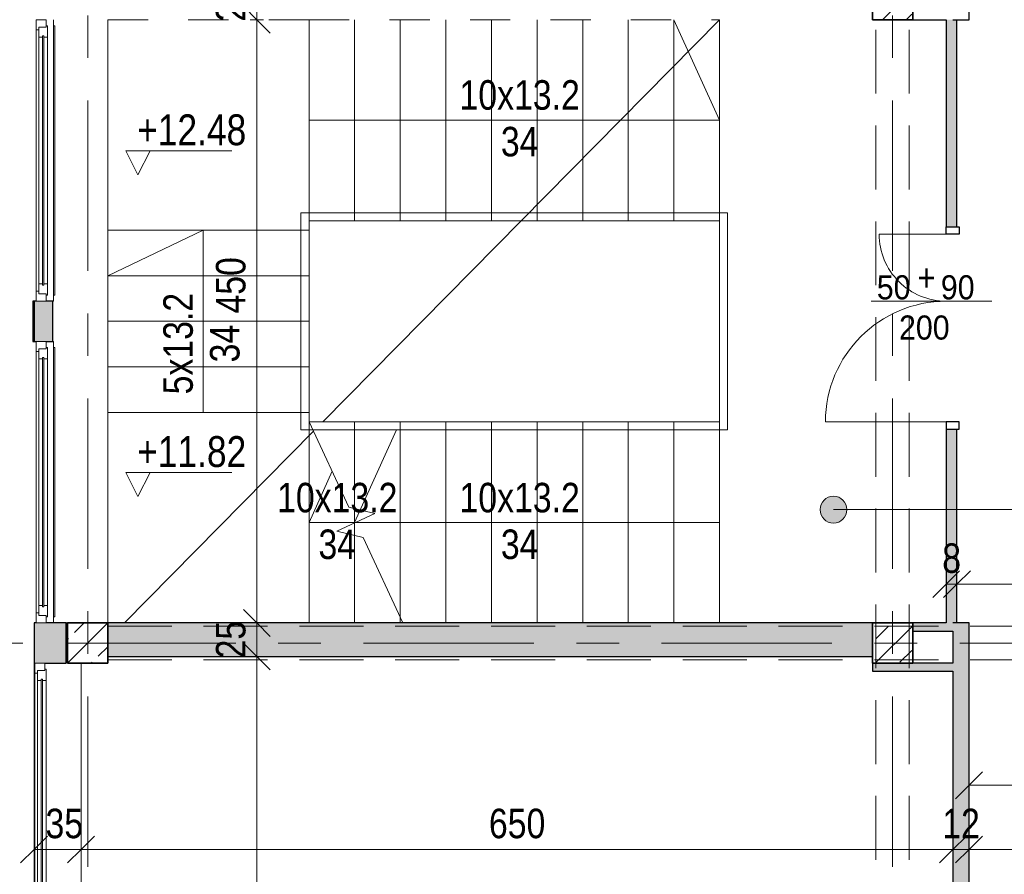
# Model space of a CAD drawing. Header units: centimetres. Extents: x -1743 to 21705, y -8842 to 3590.
# Tile 18 of 44: x -1263 to -529, y 1196 to 1833. Entities that reach past the tile are written whole.
import ezdxf

# ---------------------------------------------------------------- set-up
doc = ezdxf.new("R2010")
doc.units = ezdxf.units.CM
for name, pattern in [('Dash', [60, 30, -30]), ('Oś', [222.25, 127, -31.75, 31.75, -31.75]), ('Ukryte', [71.438, 47.625, -23.813])]:
    doc.linetypes.add(name, pattern=pattern)
for name, color, linetype, lineweight in [('A-ANNO-DIMS', 211, 'Continuous', 13), ('A-ANNO-DIMS-100', 211, 'Continuous', 13), ('A-ANNO-NOTE', 131, 'Continuous', 9), ('A-AREA', 32, 'Continuous', 9), ('A-AREA-IDEN', 2, 'Continuous', 13), ('A-DETL-GENF', 92, 'Continuous', 9), ('A-DETL-HDLN', 90, 'Ukryte', 9), ('A-DETL-MEDM', 33, 'Continuous', 25), ('A-DETL-THIN', 151, 'Continuous', 9), ('A-DOOR', 31, 'Continuous', 13), ('A-FLOR', 192, 'Continuous', 13), ('A-GLAZ', 151, 'Continuous', 13), ('A-WALL', 113, 'Continuous', 13), ('G-ANNO-DIMS', 111, 'Continuous', 13), ('G-ANNO-TEXT', 231, 'Continuous', 13), ('S-COLS', 52, 'Continuous', 9), ('S-GRID', 1, 'Continuous', 13), ('S-STRS', 31, 'Continuous', 9), ('S-STRS-MBND', 31, 'Dash', 9)]:
    doc.layers.add(name, color=color, linetype=linetype, lineweight=lineweight)
doc.styles.add('Arial', font='arial.ttf', dxfattribs={"width": 0.9, "height": 18})
doc.styles.add('Arial Narrow', font='ARIALN.TTF', dxfattribs={"height": 20})
doc.styles.add('Arial Narrow_1', font='ARIALN.TTF', dxfattribs={"height": 22})
doc.styles.add('Arial Narrow_2', font='ARIALN.TTF', dxfattribs={"height": 22})
doc.styles.add('Arial Narrow_3', font='ARIALN.TTF', dxfattribs={"height": 23})
doc.dimstyles.new('Diagonal_1_100__0_1__1', dxfattribs={"dimscale": 30.48, "dimtxt": 22.515481, "dimasz": 0.656168, "dimexe": 0.164042, "dimexo": 0.0625, "dimgap": 0.065617, "dimtad": 1, "dimdec": 1, "dimrnd": 0.1, "dimdsep": 46, "dimtxsty": 'Arial Narrow_2', "dimblk1": 'OBLIQUE', "dimblk2": 'OBLIQUE', "dimsah": 1, "dimcen": 0.09, "dimazin": 0, "dimtfac": 1, "dimtdec": 4, "dimtix": 1, "dimtmove": 0, "dimatfit": 3, "dimfxl": 0.164042, "dimfxlon": 1, "dimtvp": 1, "dimtolj": 1, "dimtzin": 0, "dimarcsym": 2})
doc.dimstyles.new('Diagonal_1_100__0_1__2', dxfattribs={"dimscale": 30.48, "dimtxt": 22.515481, "dimasz": 0.656168, "dimexe": 0.164042, "dimexo": 0.0625, "dimgap": 0.065617, "dimtad": 1, "dimdec": 1, "dimrnd": 0.1, "dimdsep": 46, "dimtxsty": 'Arial Narrow_2', "dimblk1": 'OBLIQUE', "dimblk2": 'OBLIQUE', "dimsah": 1, "dimcen": 0.09, "dimazin": 0, "dimtfac": 1, "dimtdec": 4, "dimtix": 1, "dimtmove": 2, "dimatfit": 3, "dimfxl": 0.164042, "dimfxlon": 1, "dimtvp": 1, "dimtolj": 1, "dimtzin": 0, "dimarcsym": 2})

# ---------------------------------------------------------------- blocks, each defined once
blk = doc.blocks.new('Okno - automatyczna etykieta - 210x100-2208560-6_piętro IV __13_80 m_ - stan istniejący')
at = {"layer": 'A-GLAZ'}
for p, q in [((105, 7.5), (-105, 7.5)), ((-100.5, 8.5), (100.5, 8.5)), ((-100.5, 8.5), (-100.5, 7.5)), ((100.5, 8.5), (100.5, 7.5)), ((105, 7.5), (105, 7))]:
    blk.add_line(p, q, dxfattribs=at)
blk = doc.blocks.new('Okno - automatyczna etykieta - 210x165 _nietypowy podział_-2208551-6_piętro IV __13_80 m_ - stan istniejący')
at = {"layer": 'A-GLAZ'}
for p, q in [((-97.5, 5.5), (-105, 5.5)), ((-105, 5.5), (-105, -2)), ((-105, 5.5), (105, 5.5)), ((-92, 3.5), (-99.5, 3.5)), ((-99.5, 3.5), (-99.5, -2)), ((-99.5, -2), (-99.5, 3.5)), ((-99.5, 3.5), (-97.5, 3.5)), ((-97.5, 3.5), (-97.5, 5.5)), ((97.5, 5.5), (-97.5, 5.5)), ((93, 0.75), (-93, 0.75)), ((-93, 0.75), (-93, -0.25)), ((-93, -0.25), (-93, 0.75)), ((-93, 0.75), (-92, 0.75)), ((-92, 0.75), (-92, 3.5)), ((92, 3.5), (-92, 3.5)), ((99.5, 3.5), (92, 3.5)), ((92, 3.5), (92, 0.75)), ((92, 0.75), (93, 0.75)), ((93, -0.25), (93, 0.75)), ((93, 0.75), (93, -0.25)), ((105, 5.5), (97.5, 5.5)), ((97.5, 5.5), (97.5, 3.5)), ((97.5, 3.5), (99.5, 3.5)), ((99.5, -2), (99.5, 3.5)), ((99.5, 3.5), (99.5, -2)), ((105, -2), (105, 5.5)), ((-105, -2), (-99.5, -2)), ((-99.5, -2), (-100.5, -2)), ((-100.5, -2), (-100.5, -3)), ((-100.5, -3), (-92, -3)), ((-93, -0.25), (93, -0.25)), ((-92, -0.25), (-93, -0.25)), ((-92, -3), (-92, -0.25)), ((92, -3), (-92, -3)), ((92, -0.25), (92, -3)), ((93, -0.25), (92, -0.25)), ((92, -3), (100.5, -3)), ((100.5, -2), (99.5, -2)), ((99.5, -2), (105, -2)), ((100.5, -3), (100.5, -2))]:
    blk.add_line(p, q, dxfattribs=at)
blk = doc.blocks.new('Okno - automatyczna etykieta - 210x100-2208566-6_piętro IV __13_80 m_ - stan istniejący')
at = {"layer": 'A-GLAZ'}
for p, q in [((105, -7), (105, -7.5)), ((-105, -7.5), (105, -7.5)), ((-100.5, -7.5), (-100.5, -8.5)), ((100.5, -8.5), (-100.5, -8.5)), ((100.5, -7.5), (100.5, -8.5))]:
    blk.add_line(p, q, dxfattribs=at)
blk = doc.blocks.new('Okno - automatyczna etykieta - 210x165 _nietypowy podział_-2208554-6_piętro IV __13_80 m_ - stan istniejący')
at = {"layer": 'A-GLAZ'}
for p, q in [((-105, 2), (-99.5, 2)), ((-105, -5.5), (-105, 2)), ((-100.5, 3), (-92, 3)), ((-100.5, 2), (-100.5, 3)), ((-99.5, 2), (-100.5, 2)), ((-99.5, -3.5), (-99.5, 2)), ((-99.5, 2), (-99.5, -3.5)), ((-93, -0.75), (-93, 0.25)), ((-93, 0.25), (93, 0.25)), ((-93, 0.25), (-93, -0.75)), ((-92, 0.25), (-93, 0.25)), ((-92, 3), (-92, 0.25)), ((92, 3), (-92, 3)), ((92, 3), (100.5, 3)), ((92, 0.25), (92, 3)), ((93, 0.25), (92, 0.25)), ((93, 0.25), (93, -0.75)), ((93, -0.75), (93, 0.25)), ((99.5, 2), (99.5, -3.5)), ((100.5, 2), (99.5, 2)), ((99.5, 2), (105, 2)), ((99.5, -3.5), (99.5, 2)), ((100.5, 3), (100.5, 2)), ((105, 2), (105, -5.5)), ((-97.5, -5.5), (-105, -5.5)), ((-105, -5.5), (105, -5.5)), ((-92, -3.5), (-99.5, -3.5)), ((-99.5, -3.5), (-97.5, -3.5)), ((-97.5, -3.5), (-97.5, -5.5)), ((97.5, -5.5), (-97.5, -5.5)), ((93, -0.75), (-93, -0.75)), ((-93, -0.75), (-92, -0.75)), ((-92, -0.75), (-92, -3.5)), ((92, -3.5), (-92, -3.5)), ((92, -0.75), (93, -0.75)), ((92, -3.5), (92, -0.75)), ((99.5, -3.5), (92, -3.5)), ((97.5, -3.5), (99.5, -3.5)), ((97.5, -5.5), (97.5, -3.5)), ((105, -5.5), (97.5, -5.5))]:
    blk.add_line(p, q, dxfattribs=at)
blk = doc.blocks.new('M_Concrete-Square-Column - 300 x 300mm-V3-6_piętro IV __13_80 m_ - stan istniejący')
at = {"layer": 'S-COLS'}
h = blk.add_hatch(dxfattribs=at)
h.set_pattern_fill('FP_4', color=256, style=0, pattern_type=2)
h.set_pattern_definition([(45, (612.623, -1848.326), (-17.67767, 17.67767), []), (45, (630.3, -1848.326), (-17.67767, 17.67767), [12.5, -6.25])])
h.paths.add_polyline_path([(15, -15), (15, 15), (-15, 15), (-15, -15)], flags=0)
at = {"layer": 'S-COLS', "lineweight": 35}
for p, q in [((15, 15), (-15, 15)), ((-15, 15), (-15, -15)), ((15, -15), (15, 15)), ((-15, -15), (15, -15))]:
    blk.add_line(p, q, dxfattribs=at)
blk = doc.blocks.new('M_Concrete-Square-Column - 300 x 300mm-V6-6_piętro IV __13_80 m_ - stan istniejący')
at = {"layer": 'S-COLS'}
h = blk.add_hatch(dxfattribs=at)
h.set_pattern_fill('FP_7', color=256, style=0, pattern_type=2)
h.set_pattern_definition([(45, (612.623, -1368.326), (-17.67767, 17.67767), []), (45, (630.3, -1368.326), (-17.67767, 17.67767), [12.5, -6.25])])
h.paths.add_polyline_path([(15, -15), (15, 15), (-15, 15), (-15, -15)], flags=0)
at = {"layer": 'S-COLS', "lineweight": 35}
for p, q in [((15, 15), (-15, 15)), ((-15, 15), (-15, -15)), ((15, -15), (15, 15)), ((-15, -15), (15, -15))]:
    blk.add_line(p, q, dxfattribs=at)
blk = doc.blocks.new('M_Concrete-Square-Column - 300 x 300mm-V17-6_piętro IV __13_80 m_ - stan istniejący')
at = {"layer": 'S-COLS'}
h = blk.add_hatch(dxfattribs=at)
h.set_pattern_fill('FP_21', color=256, style=0, pattern_type=2)
h.set_pattern_definition([(45, (1212.623, -1368.326), (-17.67767, 17.67767), []), (45, (1230.3, -1368.326), (-17.67767, 17.67767), [12.5, -6.25])])
h.paths.add_polyline_path([(15, -15), (15, 15), (-15, 15), (-15, -15)], flags=0)
at = {"layer": 'S-COLS', "lineweight": 35}
for p, q in [((15, 15), (-15, 15)), ((-15, 15), (-15, -15)), ((15, -15), (15, 15)), ((-15, -15), (15, -15))]:
    blk.add_line(p, q, dxfattribs=at)
blk = doc.blocks.new('Okno - automatyczna etykieta - 210x165 _nietypowy podział_-2208563-6_piętro IV __13_80 m_ - stan istniejący')
at = {"layer": 'A-GLAZ'}
for p, q in [((-97.5, 11.5), (-105, 11.5)), ((-105, 11.5), (-105, 4)), ((-105, 11.5), (105, 11.5)), ((-92, 9.5), (-99.5, 9.5)), ((-99.5, 9.5), (-99.5, 4)), ((-99.5, 4), (-99.5, 9.5)), ((-99.5, 9.5), (-97.5, 9.5)), ((-97.5, 9.5), (-97.5, 11.5)), ((97.5, 11.5), (-97.5, 11.5)), ((-92, 6.75), (-92, 9.5)), ((92, 9.5), (-92, 9.5)), ((99.5, 9.5), (92, 9.5)), ((92, 9.5), (92, 6.75)), ((105, 11.5), (97.5, 11.5)), ((97.5, 11.5), (97.5, 9.5)), ((97.5, 9.5), (99.5, 9.5)), ((99.5, 4), (99.5, 9.5)), ((99.5, 9.5), (99.5, 4)), ((105, 4), (105, 11.5)), ((-105, 4), (-99.5, 4)), ((-99.5, 4), (-100.5, 4)), ((-100.5, 4), (-100.5, 3)), ((-100.5, 3), (-92, 3)), ((93, 6.75), (-93, 6.75)), ((-93, 6.75), (-93, 5.75)), ((-93, 5.75), (-93, 6.75)), ((-93, 6.75), (-92, 6.75)), ((-93, 5.75), (93, 5.75)), ((-92, 5.75), (-93, 5.75)), ((-92, 3), (-92, 5.75)), ((92, 3), (-92, 3)), ((92, 6.75), (93, 6.75)), ((92, 5.75), (92, 3)), ((93, 5.75), (92, 5.75)), ((92, 3), (100.5, 3)), ((93, 5.75), (93, 6.75)), ((93, 6.75), (93, 5.75)), ((100.5, 4), (99.5, 4)), ((99.5, 4), (105, 4)), ((100.5, 3), (100.5, 4))]:
    blk.add_line(p, q, dxfattribs=at)
blk = doc.blocks.new('DRZWI 2S - automatyczna etykieta - Drzwi 90_50-2595143-6_piętro IV __13_80 m_ - stan istniejący')
at = {"layer": 'A-DETL-GENF'}
for p, q in [((-55.5, 5.55), (-50, 5.55)), ((-55.5, -4), (-55.5, 5.55)), ((-50, 5.55), (-50, -4)), ((90, 5.55), (95.5, 5.55)), ((90, -4), (90, 5.55)), ((95.5, 5.55), (95.5, -4)), ((-50, -4), (-55.5, -4)), ((95.5, -4), (90, -4))]:
    blk.add_line(p, q, dxfattribs=at)
at = {"layer": 'A-DETL-MEDM'}
for p, q in [((-55.5, -4), (-55.5, 5.55)), ((-55.5, 5.55), (-50, 5.55)), ((-50, 5.55), (-50, -4)), ((90, 5.55), (90, -4)), ((95.5, 5.55), (90, 5.55)), ((95.5, -4), (95.5, 5.55)), ((-50, -4), (-55.5, -4)), ((90, -4), (95.5, -4))]:
    blk.add_line(p, q, dxfattribs=at)
at = {"layer": 'A-DOOR', "lineweight": 9}
blk.add_line((0, -26.5), (0, 26.5), dxfattribs=at)
at = {"layer": 'A-DOOR'}
for p, q in [((-50, -4), (-50, -54)), ((90, -4), (90, -94))]:
    blk.add_line(p, q, dxfattribs=at)
for centre, radius, start, end in [((-50, -4), 50, 270, 0), ((90, -4), 90, 180, 270)]:
    blk.add_arc(centre, radius, start, end, dxfattribs=at)
blk = doc.blocks.new('DIMBLOCK6-6_piętro IV __13_80 m_ - stan istniejący')
at = {"layer": 'A-ANNO-DIMS-100'}
for p, q in [((-1086.6, 1358.33), (-1096.6, 1368.33)), ((-1091.6, 1358.33), (-1081.6, 1358.33)), ((-1086.6, 1358.33), (-1091.6, 1358.33)), ((-1086.6, 903.33), (-1086.6, 1358.33)), ((-1086.6, 1358.33), (-1076.6, 1348.33)), ((-1086.6, 903.33), (-1096.6, 913.33)), ((-1091.6, 903.33), (-1081.6, 903.33)), ((-1086.6, 903.33), (-1091.6, 903.33)), ((-1086.6, 903.33), (-1076.6, 893.33))]:
    blk.add_line(p, q, dxfattribs=at)
at = {"layer": 'A-ANNO-DIMS-100', "color": 0, "insert": (-1117.04, 1109.92), "char_height": 22, "width": 50.1774, "attachment_point": 1, "rotation": 90, "line_spacing_factor": 0.974696, "style": 'Arial Narrow_2'}
blk.add_mtext('455', dxfattribs=at)
blk = doc.blocks.new('_Oblique')
at = {"color": 0, "linetype": 'ByBlock', "lineweight": -2}
blk.add_line((-0.5, -0.5), (0.5, 0.5), dxfattribs=at)
blk = doc.blocks.new('DIMBLOCK7-6_piętro IV __13_80 m_ - stan istniejący')
at = {"layer": 'A-ANNO-DIMS-100'}
for p, q in [((-1086.6, 1383.33), (-1096.6, 1393.33)), ((-1091.6, 1383.33), (-1081.6, 1383.33)), ((-1086.6, 1383.33), (-1091.6, 1383.33)), ((-1086.6, 1358.33), (-1086.6, 1383.33)), ((-1086.6, 1383.33), (-1076.6, 1373.33)), ((-1086.6, 1358.33), (-1096.6, 1368.33)), ((-1091.6, 1358.33), (-1081.6, 1358.33)), ((-1086.6, 1358.33), (-1091.6, 1358.33)), ((-1086.6, 1358.33), (-1076.6, 1348.33))]:
    blk.add_line(p, q, dxfattribs=at)
at = {"layer": 'A-ANNO-DIMS-100', "color": 0, "insert": (-1117.04, 1356.89), "char_height": 22, "width": 33.4516, "attachment_point": 1, "rotation": 90, "line_spacing_factor": 0.974696, "style": 'Arial Narrow_2'}
blk.add_mtext('25', dxfattribs=at)
blk = doc.blocks.new('DIMBLOCK8-6_piętro IV __13_80 m_ - stan istniejący')
at = {"layer": 'A-ANNO-DIMS-100'}
for p, q in [((-1086.6, 1833.33), (-1096.6, 1843.33)), ((-1091.6, 1833.33), (-1081.6, 1833.33)), ((-1086.6, 1833.33), (-1091.6, 1833.33)), ((-1086.6, 1383.33), (-1086.6, 1833.33)), ((-1086.6, 1833.33), (-1076.6, 1823.33)), ((-1086.6, 1383.33), (-1096.6, 1393.33)), ((-1091.6, 1383.33), (-1081.6, 1383.33)), ((-1086.6, 1383.33), (-1091.6, 1383.33)), ((-1086.6, 1383.33), (-1076.6, 1373.33))]:
    blk.add_line(p, q, dxfattribs=at)
at = {"layer": 'A-ANNO-DIMS-100', "color": 0, "insert": (-1117.04, 1614.14), "char_height": 22, "width": 50.1774, "attachment_point": 1, "rotation": 90, "line_spacing_factor": 0.974696, "style": 'Arial Narrow_2'}
blk.add_mtext('450', dxfattribs=at)
blk = doc.blocks.new('DIMBLOCK9-6_piętro IV __13_80 m_ - stan istniejący')
at = {"layer": 'A-ANNO-DIMS-100'}
for p, q in [((-1086.6, 1858.33), (-1096.6, 1868.33)), ((-1091.6, 1858.33), (-1081.6, 1858.33)), ((-1086.6, 1858.33), (-1091.6, 1858.33)), ((-1086.6, 1833.33), (-1086.6, 1858.33)), ((-1086.6, 1858.33), (-1076.6, 1848.33)), ((-1086.6, 1833.33), (-1096.6, 1843.33)), ((-1091.6, 1833.33), (-1081.6, 1833.33)), ((-1086.6, 1833.33), (-1091.6, 1833.33)), ((-1086.6, 1833.33), (-1076.6, 1823.33))]:
    blk.add_line(p, q, dxfattribs=at)
at = {"layer": 'A-ANNO-DIMS-100', "color": 0, "insert": (-1117.04, 1831.89), "char_height": 22, "width": 33.4516, "attachment_point": 1, "rotation": 90, "line_spacing_factor": 0.974696, "style": 'Arial Narrow_2'}
blk.add_mtext('25', dxfattribs=at)
blk = doc.blocks.new('DIMBLOCK41-6_piętro IV __13_80 m_ - stan istniejący')
at = {"layer": 'A-ANNO-DIMS-100'}
for p, q in [((-555.62, 1214.34), (-545.62, 1224.34)), ((-555.62, 1209.34), (-555.62, 1219.34)), ((530.38, 1214.34), (540.38, 1224.34)), ((530.38, 1209.34), (530.38, 1219.34)), ((-555.62, 1214.34), (-565.62, 1204.34)), ((530.38, 1214.34), (-555.62, 1214.34)), ((-555.62, 1214.34), (-555.62, 1209.34)), ((530.38, 1214.34), (520.38, 1204.34)), ((530.38, 1214.34), (530.38, 1209.34))]:
    blk.add_line(p, q, dxfattribs=at)
at = {"layer": 'A-ANNO-DIMS-100', "color": 0, "insert": (-40.5, 1244.78), "char_height": 22, "width": 66.9031, "attachment_point": 1, "line_spacing_factor": 0.974696, "style": 'Arial Narrow_2'}
blk.add_mtext('1086', dxfattribs=at)
blk = doc.blocks.new('DIMBLOCK42-6_piętro IV __13_80 m_ - stan istniejący')
at = {"layer": 'A-ANNO-DIMS-100'}
for p, q in [((-567.62, 1214.34), (-557.62, 1224.34)), ((-567.62, 1209.34), (-567.62, 1219.34)), ((-555.62, 1214.34), (-545.62, 1224.34)), ((-555.62, 1209.34), (-555.62, 1219.34)), ((-567.62, 1214.34), (-577.62, 1204.34)), ((-555.62, 1214.34), (-567.62, 1214.34)), ((-567.62, 1214.34), (-567.62, 1209.34)), ((-555.62, 1214.34), (-565.62, 1204.34)), ((-555.62, 1214.34), (-555.62, 1209.34))]:
    blk.add_line(p, q, dxfattribs=at)
at = {"layer": 'A-ANNO-DIMS-100', "color": 0, "insert": (-575.56, 1244.78), "char_height": 22, "width": 33.4516, "attachment_point": 1, "line_spacing_factor": 0.974696, "style": 'Arial Narrow_2'}
blk.add_mtext('12', dxfattribs=at)
blk = doc.blocks.new('DIMBLOCK43-6_piętro IV __13_80 m_ - stan istniejący')
at = {"layer": 'A-ANNO-DIMS-100'}
for p, q in [((-1217.62, 1214.34), (-1207.62, 1224.34)), ((-1217.62, 1209.34), (-1217.62, 1219.34)), ((-567.62, 1214.34), (-557.62, 1224.34)), ((-567.62, 1209.34), (-567.62, 1219.34)), ((-1217.62, 1214.34), (-1227.62, 1204.34)), ((-567.62, 1214.34), (-1217.62, 1214.34)), ((-1217.62, 1214.34), (-1217.62, 1209.34)), ((-567.62, 1214.34), (-577.62, 1204.34)), ((-567.62, 1214.34), (-567.62, 1209.34))]:
    blk.add_line(p, q, dxfattribs=at)
at = {"layer": 'A-ANNO-DIMS-100', "color": 0, "insert": (-913.53, 1244.78), "char_height": 22, "width": 50.1774, "attachment_point": 1, "line_spacing_factor": 0.974696, "style": 'Arial Narrow_2'}
blk.add_mtext('650', dxfattribs=at)
blk = doc.blocks.new('DIMBLOCK44-6_piętro IV __13_80 m_ - stan istniejący')
at = {"layer": 'A-ANNO-DIMS-100'}
for p, q in [((-1252.62, 1214.34), (-1242.62, 1224.34)), ((-1252.62, 1209.34), (-1252.62, 1219.34)), ((-1217.62, 1214.34), (-1207.62, 1224.34)), ((-1217.62, 1209.34), (-1217.62, 1219.34)), ((-1252.62, 1214.34), (-1262.62, 1204.34)), ((-1217.62, 1214.34), (-1252.62, 1214.34)), ((-1252.62, 1214.34), (-1252.62, 1209.34)), ((-1217.62, 1214.34), (-1227.62, 1204.34)), ((-1217.62, 1214.34), (-1217.62, 1209.34))]:
    blk.add_line(p, q, dxfattribs=at)
at = {"layer": 'A-ANNO-DIMS-100', "color": 0, "insert": (-1244.09, 1244.78), "char_height": 22, "width": 33.4516, "attachment_point": 1, "line_spacing_factor": 0.974696, "style": 'Arial Narrow_2'}
blk.add_mtext('35', dxfattribs=at)
blk = doc.blocks.new('DIMBLOCK138-6_piętro IV __13_80 m_ - stan istniejący')
at = {"layer": 'A-ANNO-DIMS-100'}
for p, q in [((-572.62, 1412.25), (-562.62, 1422.25)), ((-572.62, 1417.25), (-572.62, 1407.25)), ((-572.62, 1412.25), (-572.62, 1417.25)), ((-564.62, 1412.25), (-554.62, 1422.25)), ((-564.62, 1417.25), (-564.62, 1407.25)), ((-564.62, 1412.25), (-564.62, 1417.25)), ((-572.62, 1412.25), (-582.62, 1402.25)), ((-564.62, 1412.25), (-574.62, 1402.25)), ((-572.62, 1412.25), (-564.62, 1412.25))]:
    blk.add_line(p, q, dxfattribs=at)
at = {"layer": 'A-ANNO-DIMS-100', "color": 0, "insert": (-575.59, 1442.68), "char_height": 22, "width": 16.7258, "attachment_point": 1, "line_spacing_factor": 0.974696, "style": 'Arial Narrow_2'}
blk.add_mtext('\\fArial Narrow|b0|i0|c238|p34|;8', dxfattribs=at)
blk = doc.blocks.new('DIMBLOCK139-6_piętro IV __13_80 m_ - stan istniejący')
at = {"layer": 'A-ANNO-DIMS-100'}
for p, q in [((-564.62, 1412.25), (-554.62, 1422.25)), ((-564.62, 1417.25), (-564.62, 1407.25)), ((-564.62, 1412.25), (-564.62, 1417.25)), ((530.38, 1412.25), (540.38, 1422.25)), ((530.38, 1417.25), (530.38, 1407.25)), ((530.38, 1412.25), (530.38, 1417.25)), ((-564.62, 1412.25), (-574.62, 1402.25)), ((-564.62, 1412.25), (530.38, 1412.25)), ((530.38, 1412.25), (520.38, 1402.25))]:
    blk.add_line(p, q, dxfattribs=at)
at = {"layer": 'A-ANNO-DIMS-100', "color": 0, "insert": (-45, 1442.68), "char_height": 22, "width": 66.9031, "attachment_point": 1, "line_spacing_factor": 0.974696, "style": 'Arial Narrow_2'}
blk.add_mtext('1095', dxfattribs=at)
blk = doc.blocks.new('DIMBLOCK142-6_piętro IV __13_80 m_ - stan istniejący')
at = {"layer": 'A-ANNO-DIMS-100'}
for p, q in [((-555.62, 1262.25), (-545.62, 1272.25)), ((-322.62, 1262.25), (-312.62, 1272.25)), ((-555.62, 1257.25), (-555.62, 1267.25)), ((-322.62, 1257.25), (-322.62, 1267.25)), ((-555.62, 1262.25), (-565.62, 1252.25)), ((-322.62, 1262.25), (-555.62, 1262.25)), ((-555.62, 1262.25), (-555.62, 1257.25)), ((-322.62, 1262.25), (-332.62, 1252.25)), ((-322.62, 1262.25), (-322.62, 1257.25))]:
    blk.add_line(p, q, dxfattribs=at)
at = {"layer": 'A-ANNO-DIMS-100', "color": 0, "insert": (-460.03, 1292.68), "char_height": 22, "width": 50.1774, "attachment_point": 1, "line_spacing_factor": 0.974696, "style": 'Arial Narrow_2'}
blk.add_mtext('233', dxfattribs=at)
blk = doc.blocks.new('Spot Elevations - Kota wyk 2-385235-6_piętro IV __13_80 m_ - stan istniejący')
at = {"layer": 'G-ANNO-DIMS'}
for p, q in [((0, 0), (-0.09, 0.18)), ((-0.09, 0.18), (0.6992, 0.18)), ((0, 0), (0.09, 0.18))]:
    blk.add_line(p, q, dxfattribs=at)

msp = doc.modelspace()

# ---------------------------------------------------------------- hatches: boundary and pattern name
at = {"layer": 'A-AREA-IDEN'}
h = msp.add_hatch(color=256, dxfattribs=at)
edge = h.paths.add_edge_path(flags=0)
edge.add_arc((-656.65, 1467.84), 10, 0, 360)
at = {"layer": 'A-WALL'}
h = msp.add_hatch(color=9, dxfattribs=at)
h.paths.add_polyline_path([(-564.62, 1383.33), (-564.62, 1527.83), (-572.62, 1527.83), (-572.62, 1383.33), (-567.62, 1383.33)], flags=0)
h.paths.add_polyline_path([(-572.62, 1678.83), (-564.62, 1678.83), (-564.62, 1833.33), (-572.62, 1833.33)], flags=0)
for points in [[(-1252.62, 1593.33), (-1252.62, 1623.33), (-1253.62, 1623.33), (-1253.62, 1593.33)], [(-1238.62, 1593.33), (-1238.62, 1623.33), (-1252.62, 1623.33), (-1252.62, 1593.33), (-1243.62, 1593.33)], [(-627.62, 1358.33), (-627.62, 1383.33), (-1197.62, 1383.33), (-1197.62, 1358.33), (-719.16, 1358.33)], [(-567.62, 1377.33), (-567.62, 1383.33), (-597.62, 1383.33), (-597.62, 1377.33)], [(-567.62, 1347.33), (-567.62, 1353.33), (-627.62, 1353.33), (-627.62, 1347.33), (-597.62, 1347.33)]]:
    msp.add_hatch(color=9, dxfattribs=at).paths.add_polyline_path(points, flags=0)
h = msp.add_hatch(color=9, dxfattribs=at)
h.paths.add_polyline_path([(-1252.62, 393.33), (-1228.62, 393.33), (-1228.62, 423.33), (-1252.62, 423.33), (-1252.62, 419.07)], flags=0)
h.paths.add_polyline_path([(-1252.62, 633.33), (-1228.62, 633.33), (-1228.62, 663.33), (-1252.62, 663.33), (-1252.62, 634.7)], flags=0)
h.paths.add_polyline_path([(-1244.62, 873.33), (-1228.62, 873.33), (-1228.62, 903.33), (-1252.62, 903.33), (-1252.62, 873.33), (-1250.12, 873.33)], flags=0)
h.paths.add_polyline_path([(-1252.62, 1113.33), (-1228.62, 1113.33), (-1228.62, 1143.33), (-1252.62, 1143.33), (-1252.62, 1114.7)], flags=0)
h.paths.add_polyline_path([(-1252.12, 1353.33), (-1228.62, 1353.33), (-1228.62, 1383.33), (-1252.62, 1383.33), (-1252.62, 1353.33)], flags=0)
h = msp.add_hatch(color=9, dxfattribs=at)
h.paths.add_polyline_path([(-567.62, 132.33), (-555.62, 132.33), (-555.62, 152.33), (-567.62, 152.33)], flags=0)
h.paths.add_polyline_path([(-567.62, 283.83), (-555.62, 283.83), (-555.62, 612.83), (-567.62, 612.83), (-567.62, 361.33)], flags=0)
h.paths.add_polyline_path([(-567.62, 743.83), (-555.62, 743.83), (-555.62, 1032.83), (-567.62, 1032.83), (-567.62, 788.27)], flags=0)
h.paths.add_polyline_path([(-555.62, 1163.83), (-555.62, 1383.33), (-567.62, 1383.33), (-567.62, 1163.83)], flags=0)

# ---------------------------------------------------------------- linework, layer by layer
at = {"layer": 'A-ANNO-NOTE', "lineweight": 13}
msp.add_line((-538.62, 1623.33), (-628.62, 1623.33), dxfattribs=at)
at = {"layer": 'A-AREA'}
for p, q in [((-1037.41, 1533.33), (-741.62, 1833.33)), ((-1185.3, 1383.33), (-1044.34, 1526.29))]:
    msp.add_line(p, q, dxfattribs=at)
at = {"layer": 'A-AREA-IDEN'}
msp.add_line((-656.65, 1467.84), (-442.07, 1467.84), dxfattribs=at)
msp.add_circle((-656.65, 1467.84), 10, dxfattribs=at)
at = {"layer": 'A-DETL-HDLN'}
for p, q in [((-625.12, 420.83), (-625.12, 2793.33)), ((-600.12, 420.83), (-600.12, 2793.33)), ((-1197.62, 1380.83), (1172.38, 1380.83)), ((-1197.62, 1355.83), (1172.38, 1355.83))]:
    msp.add_line(p, q, dxfattribs=at)
at = {"layer": 'A-DETL-THIN'}
for p, q in [((-775.62, 1833.33), (-741.62, 1758.33)), ((-1047.62, 1758.33), (-741.62, 1758.33)), ((-741.62, 1758.33), (-775.62, 1758.33)), ((-1053.62, 1527.33), (-1053.62, 1689.33)), ((-1053.62, 1689.33), (-735.62, 1689.33)), ((-735.62, 1689.33), (-735.62, 1527.33)), ((-1047.62, 1683.33), (-741.62, 1683.33)), ((-1047.62, 1533.33), (-1047.62, 1683.33)), ((-741.62, 1683.33), (-741.62, 1533.33)), ((-1126.62, 1676.33), (-1197.62, 1642.33)), ((-1126.62, 1540.33), (-1126.62, 1676.33)), ((-735.62, 1527.33), (-1053.62, 1527.33)), ((-741.62, 1533.33), (-1047.62, 1533.33)), ((-1013.62, 1458.33), (-982.34, 1527.33)), ((-1047.62, 1458.33), (-1030.28, 1496.58)), ((-1013.62, 1458.33), (-1047.62, 1458.33)), ((-741.62, 1458.33), (-1013.62, 1458.33))]:
    msp.add_line(p, q, dxfattribs=at)
at = {"layer": 'A-FLOR'}
msp.add_line((-741.62, 1833.33), (-741.62, 1533.33), dxfattribs=at)
at = {"layer": 'A-WALL', "color": 7, "lineweight": 25}
for p, q in [((-555.62, 1833.33), (-555.62, 2062.83)), ((-597.62, 1833.33), (-572.62, 1833.33)), ((-572.62, 1833.33), (-572.62, 1678.83)), ((-567.62, 1833.33), (-555.62, 1833.33)), ((-564.62, 1678.83), (-564.62, 1833.33)), ((-1253.62, 1623.33), (-1253.62, 1593.33)), ((-1252.62, 1623.33), (-1253.62, 1623.33)), ((-1251.12, 1623.33), (-1252.62, 1623.33)), ((-1252.62, 1623.33), (-1252.62, 1593.33)), ((-1238.62, 1623.33), (-1243.62, 1623.33)), ((-1238.62, 1593.33), (-1238.62, 1623.33)), ((-1253.62, 1593.33), (-1252.62, 1593.33)), ((-1252.62, 1593.33), (-1251.12, 1593.33)), ((-1243.62, 1593.33), (-1238.62, 1593.33)), ((-572.62, 1527.83), (-572.62, 1383.33)), ((-564.62, 1383.33), (-564.62, 1527.83)), ((-1251.12, 1383.33), (-1252.62, 1383.33)), ((-1252.62, 1383.33), (-1252.62, 1353.33)), ((-1228.62, 1383.33), (-1243.62, 1383.33)), ((-1228.62, 1353.33), (-1228.62, 1383.33)), ((-627.62, 1383.33), (-1197.62, 1383.33)), ((-572.62, 1383.33), (-597.62, 1383.33)), ((-555.62, 1383.33), (-567.62, 1383.33)), ((-555.62, 1153.83), (-555.62, 1383.33)), ((-597.62, 1377.33), (-567.62, 1377.33)), ((-567.62, 1377.33), (-567.62, 1353.33)), ((-1197.62, 1358.33), (-627.62, 1358.33)), ((-1252.62, 1353.33), (-1252.12, 1353.33)), ((-1244.62, 1353.33), (-1228.62, 1353.33)), ((-627.62, 1353.33), (-627.62, 1347.33)), ((-567.62, 1353.33), (-597.62, 1353.33)), ((-627.62, 1347.33), (-567.62, 1347.33)), ((-567.62, 1347.33), (-567.62, 1153.83))]:
    msp.add_line(p, q, dxfattribs=at)
at = {"layer": 'A-WALL'}
for p, q in [((-1228.62, 1383.33), (-1227.62, 1383.33)), ((-1252.62, 1143.33), (-1252.62, 1353.33)), ((-1217.62, 1353.33), (-1217.62, 903.33))]:
    msp.add_line(p, q, dxfattribs=at)
at = {"layer": 'S-GRID', "linetype": 'Oś'}
for p, q in [((-1212.62, 2884.27), (-1212.62, 27.13)), ((-612.62, 2884.27), (-612.62, 27.13)), ((1342.46, 1368.33), (-1368.76, 1368.33))]:
    msp.add_line(p, q, dxfattribs=at)
at = {"layer": 'S-STRS'}
for p, q in [((-1197.62, 1833.33), (-1197.62, 1676.33)), ((-1047.62, 1833.33), (-1047.62, 1683.33)), ((-1047.62, 1833.33), (-1047.62, 1683.33)), ((-1013.62, 1833.33), (-1013.62, 1683.33)), ((-1013.62, 1833.33), (-1013.62, 1683.33)), ((-979.62, 1833.33), (-979.62, 1683.33)), ((-979.62, 1833.33), (-979.62, 1683.33)), ((-945.62, 1833.33), (-945.62, 1683.33)), ((-945.62, 1833.33), (-945.62, 1683.33)), ((-911.62, 1833.33), (-911.62, 1683.33)), ((-911.62, 1833.33), (-911.62, 1683.33)), ((-877.62, 1833.33), (-877.62, 1683.33)), ((-877.62, 1833.33), (-877.62, 1683.33)), ((-843.62, 1833.33), (-843.62, 1683.33)), ((-843.62, 1833.33), (-843.62, 1683.33)), ((-809.62, 1833.33), (-809.62, 1683.33)), ((-809.62, 1833.33), (-809.62, 1683.33)), ((-775.62, 1833.33), (-775.62, 1683.33)), ((-775.62, 1833.33), (-775.62, 1683.33)), ((-741.62, 1833.33), (-741.62, 1683.33)), ((-1047.62, 1676.33), (-1047.62, 1683.33)), ((-1047.62, 1683.33), (-1013.62, 1683.33)), ((-1013.62, 1683.33), (-979.62, 1683.33)), ((-979.62, 1683.33), (-945.62, 1683.33)), ((-945.62, 1683.33), (-911.62, 1683.33)), ((-911.62, 1683.33), (-877.62, 1683.33)), ((-877.62, 1683.33), (-843.62, 1683.33)), ((-843.62, 1683.33), (-809.62, 1683.33)), ((-809.62, 1683.33), (-775.62, 1683.33)), ((-775.62, 1683.33), (-741.62, 1683.33)), ((-1197.62, 1676.33), (-1047.62, 1676.33)), ((-1197.62, 1642.33), (-1197.62, 1676.33)), ((-1197.62, 1676.33), (-1047.62, 1676.33)), ((-1047.62, 1642.33), (-1047.62, 1676.33)), ((-1197.62, 1608.33), (-1197.62, 1642.33)), ((-1197.62, 1642.33), (-1047.62, 1642.33)), ((-1197.62, 1642.33), (-1047.62, 1642.33)), ((-1047.62, 1608.33), (-1047.62, 1642.33)), ((-1197.62, 1574.33), (-1197.62, 1608.33)), ((-1197.62, 1608.33), (-1047.62, 1608.33)), ((-1197.62, 1608.33), (-1047.62, 1608.33)), ((-1047.62, 1574.33), (-1047.62, 1608.33)), ((-1197.62, 1540.33), (-1197.62, 1574.33)), ((-1197.62, 1574.33), (-1047.62, 1574.33)), ((-1197.62, 1574.33), (-1047.62, 1574.33)), ((-1047.62, 1540.33), (-1047.62, 1574.33)), ((-1197.62, 1540.33), (-1197.62, 1383.33)), ((-1197.62, 1540.33), (-1047.62, 1540.33)), ((-1197.62, 1540.33), (-1047.62, 1540.33)), ((-1047.62, 1533.33), (-1047.62, 1540.33)), ((-1047.62, 1383.33), (-1047.62, 1533.33)), ((-1047.62, 1383.33), (-1047.62, 1533.33)), ((-1013.62, 1533.33), (-1047.62, 1533.33)), ((-979.62, 1533.33), (-1013.62, 1533.33)), ((-1013.62, 1468.61), (-1013.62, 1533.33)), ((-1013.62, 1468.61), (-1013.62, 1533.33)), ((-945.62, 1533.33), (-979.62, 1533.33)), ((-979.62, 1387.5), (-979.62, 1533.33)), ((-979.62, 1387.5), (-979.62, 1533.33)), ((-911.62, 1533.33), (-945.62, 1533.33)), ((-945.62, 1383.33), (-945.62, 1533.33)), ((-945.62, 1383.33), (-945.62, 1533.33)), ((-877.62, 1533.33), (-911.62, 1533.33)), ((-911.62, 1383.33), (-911.62, 1533.33)), ((-911.62, 1383.33), (-911.62, 1533.33)), ((-843.62, 1533.33), (-877.62, 1533.33)), ((-877.62, 1383.33), (-877.62, 1533.33)), ((-877.62, 1383.33), (-877.62, 1533.33)), ((-809.62, 1533.33), (-843.62, 1533.33)), ((-843.62, 1383.33), (-843.62, 1533.33)), ((-843.62, 1383.33), (-843.62, 1533.33)), ((-775.62, 1533.33), (-809.62, 1533.33)), ((-809.62, 1383.33), (-809.62, 1533.33)), ((-809.62, 1383.33), (-809.62, 1533.33)), ((-741.62, 1533.33), (-775.62, 1533.33)), ((-775.62, 1383.33), (-775.62, 1533.33)), ((-775.62, 1383.33), (-775.62, 1533.33)), ((-741.62, 1383.33), (-741.62, 1533.33)), ((-741.62, 1383.33), (-741.62, 1533.33)), ((-1013.62, 1457.87), (-1013.62, 1468.61)), ((-1013.62, 1457.87), (-1013.62, 1468.61)), ((-1013.62, 1448.52), (-1013.62, 1457.87)), ((-1013.62, 1448.52), (-1013.62, 1457.87)), ((-1013.62, 1383.33), (-1013.62, 1448.52)), ((-1013.62, 1383.33), (-1013.62, 1448.52)), ((-979.62, 1383.33), (-979.62, 1387.5)), ((-979.62, 1383.33), (-979.62, 1387.5))]:
    msp.add_line(p, q, dxfattribs=at)
at = {"layer": 'S-STRS-MBND'}
for p, q in [((-1197.62, 1833.33), (-1197.62, 1676.33)), ((-1047.62, 1833.33), (-1197.62, 1833.33)), ((-1047.62, 1833.33), (-1047.62, 1683.33)), ((-1047.62, 1833.33), (-741.62, 1833.33)), ((-1047.62, 1833.33), (-1047.62, 1683.33)), ((-1013.62, 1833.33), (-1013.62, 1683.33)), ((-1013.62, 1833.33), (-1013.62, 1683.33)), ((-979.62, 1833.33), (-979.62, 1683.33)), ((-979.62, 1833.33), (-979.62, 1683.33)), ((-945.62, 1833.33), (-945.62, 1683.33)), ((-945.62, 1833.33), (-945.62, 1683.33)), ((-911.62, 1833.33), (-911.62, 1683.33)), ((-911.62, 1833.33), (-911.62, 1683.33)), ((-877.62, 1833.33), (-877.62, 1683.33)), ((-877.62, 1833.33), (-877.62, 1683.33)), ((-843.62, 1833.33), (-843.62, 1683.33)), ((-843.62, 1833.33), (-843.62, 1683.33)), ((-809.62, 1833.33), (-809.62, 1683.33)), ((-809.62, 1833.33), (-809.62, 1683.33)), ((-775.62, 1833.33), (-775.62, 1683.33)), ((-775.62, 1833.33), (-775.62, 1683.33)), ((-741.62, 1833.33), (-741.62, 1683.33)), ((-1047.62, 1676.33), (-1047.62, 1683.33)), ((-1047.62, 1683.33), (-741.62, 1683.33)), ((-1197.62, 1676.33), (-1047.62, 1676.33)), ((-1197.62, 1540.33), (-1197.62, 1676.33)), ((-1197.62, 1676.33), (-1047.62, 1676.33)), ((-1047.62, 1540.33), (-1047.62, 1676.33)), ((-1197.62, 1642.33), (-1047.62, 1642.33)), ((-1197.62, 1642.33), (-1047.62, 1642.33)), ((-1197.62, 1608.33), (-1047.62, 1608.33)), ((-1197.62, 1608.33), (-1047.62, 1608.33)), ((-1197.62, 1574.33), (-1047.62, 1574.33)), ((-1197.62, 1574.33), (-1047.62, 1574.33)), ((-1197.62, 1540.33), (-1197.62, 1383.33)), ((-1197.62, 1540.33), (-1047.62, 1540.33)), ((-1197.62, 1540.33), (-1047.62, 1540.33)), ((-1047.62, 1533.33), (-1047.62, 1540.33)), ((-1047.62, 1383.33), (-1047.62, 1533.33)), ((-1047.62, 1383.33), (-1047.62, 1533.33)), ((-1013.62, 1457.87), (-1013.62, 1468.61)), ((-1013.62, 1457.87), (-1013.62, 1468.61)), ((-1013.62, 1383.33), (-1013.62, 1448.52)), ((-1013.62, 1383.33), (-1013.62, 1448.52)), ((-979.62, 1383.33), (-979.62, 1387.5)), ((-979.62, 1383.33), (-979.62, 1387.5)), ((-1197.62, 1383.33), (-1047.62, 1383.33)), ((-1016.71, 1383.33), (-1047.62, 1383.33))]:
    msp.add_line(p, q, dxfattribs=at)
at = {"layer": 'S-STRS-MBND', "linetype": 'Continuous'}
for p, q in [((-1047.62, 1533.33), (-1017.93, 1469.65)), ((-1017.93, 1469.65), (-998.49, 1464.93)), ((-998.49, 1464.93), (-1026.81, 1451.72)), ((-1026.81, 1451.72), (-1007.37, 1447)), ((-1007.37, 1447), (-977.68, 1383.33))]:
    msp.add_line(p, q, dxfattribs=at)

# ---------------------------------------------------------------- block references
at = {"layer": 'A-DOOR', "rotation": 269.9999999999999}
msp.add_blockref('DRZWI 2S - automatyczna etykieta - Drzwi 90_50-2595143-6_piętro IV __13_80 m_ - stan istniejący', (-568.62, 1623.33), dxfattribs=at)
at = {"layer": 'A-GLAZ'}
for name, p, rotation in [('Okno - automatyczna etykieta - 210x165 _nietypowy podział_-2208551-6_piętro IV __13_80 m_ - stan istniejący', (-1245.62, 1728.33), 89.9999999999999), ('Okno - automatyczna etykieta - 210x100-2208560-6_piętro IV __13_80 m_ - stan istniejący', (-1245.62, 1728.33), 269.9999999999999), ('Okno - automatyczna etykieta - 210x165 _nietypowy podział_-2208554-6_piętro IV __13_80 m_ - stan istniejący', (-1245.62, 1488.33), 269.9999999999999), ('Okno - automatyczna etykieta - 210x100-2208566-6_piętro IV __13_80 m_ - stan istniejący', (-1245.62, 1488.33), 89.9999999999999), ('Okno - automatyczna etykieta - 210x165 _nietypowy podział_-2208563-6_piętro IV __13_80 m_ - stan istniejący', (-1240.62, 1248.33), 89.9999999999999)]:
    msp.add_blockref(name, p, dxfattribs=dict(at, rotation=rotation))
at = {"layer": 'G-ANNO-DIMS', "xscale": 99.99999999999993, "yscale": 99.99999999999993, "zscale": 99.99999999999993}
for p in [(-1175.16, 1717.59), (-1175.16, 1477.59)]:
    msp.add_blockref('Spot Elevations - Kota wyk 2-385235-6_piętro IV __13_80 m_ - stan istniejący', p, dxfattribs=at)
at = {"layer": 'S-COLS'}
for name, p in [('M_Concrete-Square-Column - 300 x 300mm-V3-6_piętro IV __13_80 m_ - stan istniejący', (-612.62, 1848.33)), ('M_Concrete-Square-Column - 300 x 300mm-V17-6_piętro IV __13_80 m_ - stan istniejący', (-1212.62, 1368.33)), ('M_Concrete-Square-Column - 300 x 300mm-V6-6_piętro IV __13_80 m_ - stan istniejący', (-612.62, 1368.33))]:
    msp.add_blockref(name, p, dxfattribs=at)

# ---------------------------------------------------------------- texts
at = {"layer": 'A-ANNO-NOTE', "lineweight": 13, "insert": (-595.42, 1650.98), "char_height": 20, "width": 14.746, "attachment_point": 1, "line_spacing_factor": 0.949189, "style": 'Arial Narrow'}
msp.add_mtext('\\pxqr,t6.35,12.7,19.05,25.4,31.75,38.1,44.45,50.8,57.15,63.5,69.85,76.2,82.55,88.9,95.25,101.6,107.95,114.3,120.65,127,133.35,139.7,146.05,152.4,158.75,165.1,171.45,177.8,184.15,190.5,196.85,203.2;{+}', dxfattribs=at)
at = {"layer": 'A-ANNO-NOTE', "lineweight": 211, "char_height": 18, "attachment_point": 5, "line_spacing_factor": 0.936439, "style": 'Arial'}
for s, insert, width in [('\\pxqc,t6.35,12.7,19.05,25.4,31.75,38.1,44.45,50.8,57.15,63.5,69.85,76.2,82.55,88.9,95.25,101.6,107.95,114.3,120.65,127,133.35,139.7,146.05,152.4,158.75,165.1,171.45,177.8,184.15,190.5,196.85,203.2;{50}', (-611.8, 1633.56), 25.65), ('\\pxqc,t6.35,12.7,19.05,25.4,31.75,38.1,44.45,50.8,57.15,63.5,69.85,76.2,82.55,88.9,95.25,101.6,107.95,114.3,120.65,127,133.35,139.7,146.05,152.4,158.75,165.1,171.45,177.8,184.15,190.5,196.85,203.2;{90}', (-564.05, 1633.56), 25.65), ('\\pxqc,t6.35,12.7,19.05,25.4,31.75,38.1,44.45,50.8,57.15,63.5,69.85,76.2,82.55,88.9,95.25,101.6,107.95,114.3,120.65,127,133.35,139.7,146.05,152.4,158.75,165.1,171.45,177.8,184.15,190.5,196.85,203.2;{200}', (-588.95, 1603.56), 38.07)]:
    msp.add_mtext(s, dxfattribs=dict(at, insert=insert, width=width))
at = {"layer": 'G-ANNO-DIMS', "char_height": 23, "width": 97.4494, "attachment_point": 1, "line_spacing_factor": 0.974696, "style": 'Arial Narrow_3'}
for s, insert in [('+12.48', (-1175.76, 1762.69)), ('+11.82', (-1175.76, 1522.69))]:
    msp.add_mtext(s, dxfattribs=dict(at, insert=insert))
at = {"layer": 'G-ANNO-TEXT', "color": 7, "char_height": 22, "width": 89.486, "attachment_point": 2, "line_spacing_factor": 0.949189, "style": 'Arial Narrow_1'}
for insert in [(-890.59, 1788.19), (-1026.59, 1487.84), (-890.59, 1487.84)]:
    msp.add_mtext('\\pxqc,t5.77273,11.54545,17.31818,23.09091,28.86364,34.63636,40.40909,46.18182,51.95455,57.72727,63.5,69.27273,75.04545,80.81818,86.59091,92.36364,98.13636,103.90909,109.68182,115.45455,121.22727,127,132.77273,138.54545,144.31818,150.09091,155.86364,161.63636,167.40909,173.18182,178.95455,184.72727;{10x13.2\\P34}', dxfattribs=dict(at, insert=insert))
at = {"layer": 'G-ANNO-TEXT', "color": 7, "insert": (-1156.29, 1591.7), "char_height": 22, "width": 75.548, "attachment_point": 2, "rotation": 90, "line_spacing_factor": 0.949189, "style": 'Arial Narrow_1'}
msp.add_mtext('\\pxqc,t5.77273,11.54545,17.31818,23.09091,28.86364,34.63636,40.40909,46.18182,51.95455,57.72727,63.5,69.27273,75.04545,80.81818,86.59091,92.36364,98.13636,103.90909,109.68182,115.45455,121.22727,127,132.77273,138.54545,144.31818,150.09091,155.86364,161.63636,167.40909,173.18182,178.95455,184.72727;{5x13.2\\P34}', dxfattribs=at)

# ---------------------------------------------------------------- dimensions: what is measured, and where the dimension line sits
at = {"layer": 'A-ANNO-DIMS'}
for base, p1, p2, angle, override, picture, middle in [((-1086.6, 1858.33), (-1091.6, 1833.33), (-1091.6, 1858.33), 90, {"dimpost": '<>', "dimfxl": 25}, 'DIMBLOCK9-6_piętro IV __13_80 m_ - stan istniejący', (-1099.84, 1845.83)), ((530.38, 1412.25), (-564.62, 1417.25), (530.38, 1417.25), 0, {"dimpost": '<>', "dimfxl": 1095}, 'DIMBLOCK139-6_piętro IV __13_80 m_ - stan istniejący', (-17.12, 1425.48)), ((-1086.6, 1383.33), (-1091.6, 1358.33), (-1091.6, 1383.33), 90, {"dimpost": '<>', "dimfxl": 25}, 'DIMBLOCK7-6_piętro IV __13_80 m_ - stan istniejący', (-1099.84, 1370.83)), ((-1086.6, 1358.33), (-1091.6, 903.33), (-1091.6, 1358.33), 90, {"dimpost": '<>', "dimfxl": 455}, 'DIMBLOCK6-6_piętro IV __13_80 m_ - stan istniejący', (-1099.79, 1130.83))]:
    dim = msp.add_linear_dim(base=base, p1=p1, p2=p2, angle=angle, dimstyle='Diagonal_1_100__0_1__1', override=override, dxfattribs=at)
    dim.commit()
    dim.dimension.update_dxf_attribs({"geometry": picture, "text_midpoint": middle})
dim = msp.add_linear_dim(base=(-1086.6, 1833.33), p1=(-1091.6, 1383.33), p2=(-1091.6, 1833.33), angle=90, dimstyle='Diagonal_1_100__0_1__2', override={"dimpost": '<>', "dimfxl": 450}, dxfattribs=at)
dim.commit()
dim.dimension.update_dxf_attribs({"geometry": 'DIMBLOCK8-6_piętro IV __13_80 m_ - stan istniejący', "text_midpoint": (-1102.37, 1639.23), "dimtype": 160, "text_rotation": 90})
for base, p1, p2, override, picture, middle in [((-564.62, 1412.25), (-572.62, 1417.25), (-564.62, 1417.25), {"dimpost": '<>', "dimfxl": 8}, 'DIMBLOCK138-6_piętro IV __13_80 m_ - stan istniejący', (-568.62, 1425.48)), ((-555.62, 1262.25), (-322.62, 1257.25), (-555.62, 1257.25), {"dimpost": '<>', "dimfxl": 233}, 'DIMBLOCK142-6_piętro IV __13_80 m_ - stan istniejący', (-439.12, 1275.48)), ((-1217.62, 1214.34), (-567.62, 1209.34), (-1217.62, 1209.34), {"dimpost": '<>', "dimfxl": 650}, 'DIMBLOCK43-6_piętro IV __13_80 m_ - stan istniejący', (-892.62, 1227.58)), ((-567.62, 1214.34), (-555.62, 1209.34), (-567.62, 1209.34), {"dimpost": '<>', "dimfxl": 12}, 'DIMBLOCK42-6_piętro IV __13_80 m_ - stan istniejący', (-561.62, 1227.39)), ((-555.62, 1214.34), (530.38, 1209.34), (-555.62, 1209.34), {"dimpost": '<>', "dimfxl": 1086}, 'DIMBLOCK41-6_piętro IV __13_80 m_ - stan istniejący', (-12.62, 1227.58))]:
    dim = msp.add_linear_dim(base=base, p1=p1, p2=p2, dimstyle='Diagonal_1_100__0_1__1', override=override, dxfattribs=at)
    dim.commit()
    dim.dimension.update_dxf_attribs({"geometry": picture, "text_midpoint": middle})
dim = msp.add_linear_dim(base=(-1252.62, 1214.34), p1=(-1217.62, 1209.34), p2=(-1252.62, 1209.34), dimstyle='Diagonal_1_100__0_1__2', override={"dimpost": '<>', "dimfxl": 35}, dxfattribs=at)
dim.commit()
dim.dimension.update_dxf_attribs({"geometry": 'DIMBLOCK44-6_piętro IV __13_80 m_ - stan istniejący', "text_midpoint": (-1227.37, 1230.11), "dimtype": 160, "text_rotation": 360})

doc.saveas('drawing.dxf')
